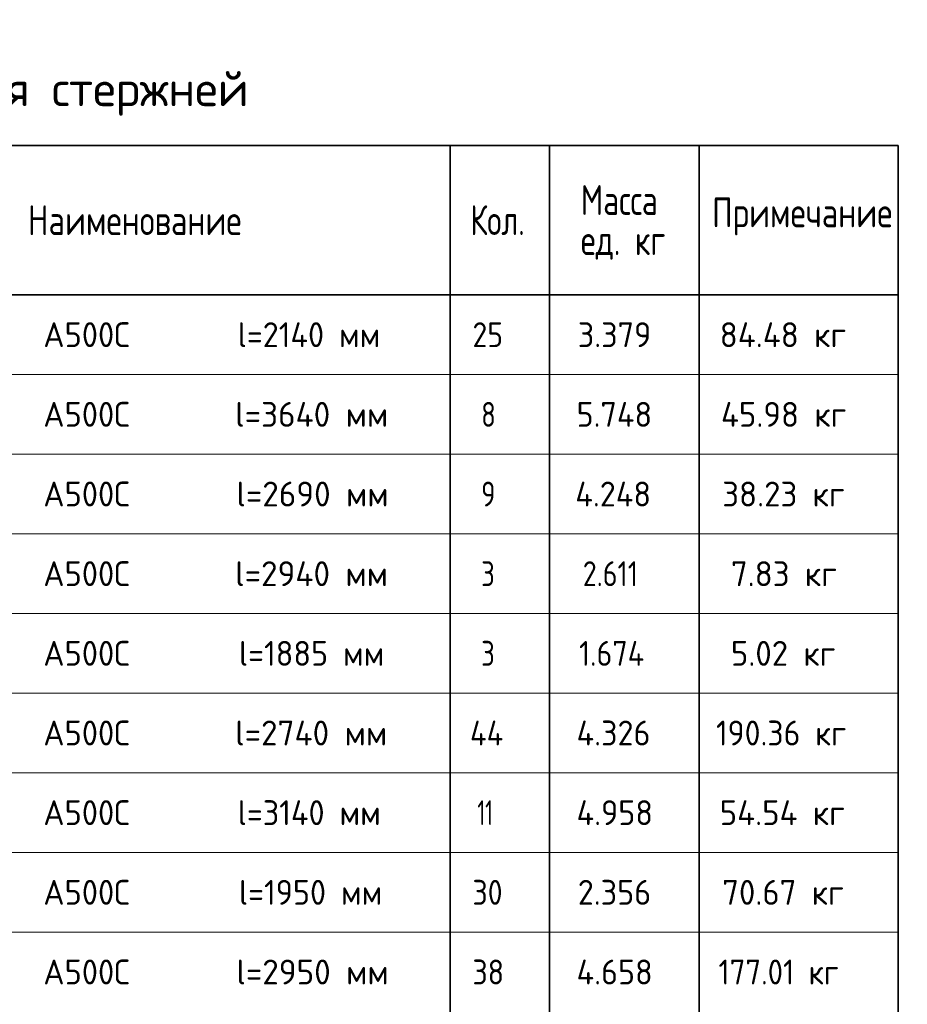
# Model space of a CAD drawing. Header units: metres. Extents: x -38 to 107, y -15 to 21.
# Tile 88 of 89: x 77.6 to 86.51, y 6.15 to 16.04. Entities that reach past the tile are written whole.
import ezdxf

# ---------------------------------------------------------------- set-up
doc = ezdxf.new("R2010")
doc.units = ezdxf.units.M
doc.styles.add('ISOCPEUR', font='txt')

msp = doc.modelspace()

# ---------------------------------------------------------------- linework, layer by layer
at = {"color": 7, "linetype": 'Continuous', "lineweight": 35, "transparency": 33554687}
for p, q in [((86.4198, 14.7717), (67.9198, 14.7717)), ((81.9198, 14.7717), (81.9198, 13.2717)), ((82.9198, 14.7717), (82.9198, 13.2717)), ((84.4198, 14.7717), (84.4198, 13.2717)), ((86.4198, 14.7717), (86.4198, 13.2717)), ((86.4198, 13.2717), (67.9198, 13.2717)), ((81.9198, 13.2717), (81.9198, 12.4717)), ((82.9198, 13.2717), (82.9198, 12.4717)), ((84.4198, 13.2717), (84.4198, 12.4717)), ((86.4198, 13.2717), (86.4198, 12.4717)), ((81.9198, 12.4717), (81.9198, 11.6717)), ((82.9198, 12.4717), (82.9198, 11.6717)), ((84.4198, 12.4717), (84.4198, 11.6717)), ((86.4198, 12.4717), (86.4198, 11.6717)), ((81.9198, 11.6717), (81.9198, 10.8717)), ((82.9198, 11.6717), (82.9198, 10.8717)), ((84.4198, 11.6717), (84.4198, 10.8717)), ((86.4198, 11.6717), (86.4198, 10.8717)), ((81.9198, 10.8717), (81.9198, 10.0717)), ((82.9198, 10.8717), (82.9198, 10.0717)), ((84.4198, 10.8717), (84.4198, 10.0717)), ((86.4198, 10.8717), (86.4198, 10.0717)), ((81.9198, 10.0717), (81.9198, 9.2717)), ((82.9198, 10.0717), (82.9198, 9.2717)), ((84.4198, 10.0717), (84.4198, 9.2717)), ((86.4198, 10.0717), (86.4198, 9.2717)), ((81.9198, 9.2717), (81.9198, 8.4717)), ((82.9198, 9.2717), (82.9198, 8.4717)), ((84.4198, 9.2717), (84.4198, 8.4717)), ((86.4198, 9.2717), (86.4198, 8.4717)), ((81.9198, 8.4717), (81.9198, 7.6717)), ((82.9198, 8.4717), (82.9198, 7.6717)), ((84.4198, 8.4717), (84.4198, 7.6717)), ((86.4198, 8.4717), (86.4198, 7.6717)), ((81.9198, 7.6717), (81.9198, 6.8717)), ((82.9198, 7.6717), (82.9198, 6.8717)), ((84.4198, 7.6717), (84.4198, 6.8717)), ((86.4198, 7.6717), (86.4198, 6.8717)), ((81.9198, 6.8717), (81.9198, 6.0717)), ((82.9198, 6.8717), (82.9198, 6.0717)), ((84.4198, 6.8717), (84.4198, 6.0717)), ((86.4198, 6.8717), (86.4198, 6.0717))]:
    msp.add_line(p, q, dxfattribs=at)
at = {"color": 7, "linetype": 'Continuous', "lineweight": 13, "transparency": 33554687}
for p, q in [((86.4198, 12.4717), (67.9198, 12.4717)), ((86.4198, 11.6717), (67.9198, 11.6717)), ((86.4198, 10.8717), (67.9198, 10.8717)), ((86.4198, 10.0717), (67.9198, 10.0717)), ((86.4198, 9.2717), (67.9198, 9.2717)), ((86.4198, 8.4717), (67.9198, 8.4717)), ((86.4198, 7.6717), (67.9198, 7.6717)), ((86.4198, 6.8717), (67.9198, 6.8717))]:
    msp.add_line(p, q, dxfattribs=at)

# ---------------------------------------------------------------- texts
at = {"color": 7, "linetype": 'Continuous', "lineweight": 35, "transparency": 33554687, "attachment_point": 7, "style": 'ISOCPEUR'}
for s, insert, char_height, width in [('\\W0.99;Спецификация стержней', (74.4748, 15.0717), 0.35, 5.559674), ('\\W0.76;Масса', (83.2325, 14.0741), 0.3, 1.001696), ('\\W0.78;Наименование', (77.6811, 13.8717), 0.3, 2.227829), ('\\W0.74;Кол.', (82.1231, 13.8717), 0.3, 0.710583), ('\\W0.78;Примечание', (84.5506, 13.8687), 0.3, 1.867518), ('\\W0.76;ед. кг', (83.2325, 13.6241), 0.3, 1.001193), ('\\W0.95;А500С', (77.8357, 12.7467), 0.25, 1.042909), ('\\W0.94;l=2140 мм', (79.7873, 12.7467), 0.25, 1.616437), ('\\W0.87;25', (82.1448, 12.7467), 0.25, 0.45901), ('\\W0.94;3.379', (83.2023, 12.7467), 0.25, 0.891676), ('\\W0.96;84.48 кг', (84.6273, 12.7467), 0.25, 1.444594), ('\\W0.95;А500С', (77.8357, 11.9467), 0.25, 1.042909), ('\\W0.97;l=3640 мм', (79.7623, 11.9467), 0.25, 1.670194), ('\\W0.78;8', (82.2323, 11.9467), 0.25, 0.272006), ('\\W0.94;5.748', (83.1898, 11.9467), 0.25, 0.916955), ('\\W0.96;45.98 кг', (84.6398, 11.9467), 0.25, 1.419458), ('\\W0.95;А500С', (77.8357, 11.1467), 0.25, 1.042909), ('\\W0.97;l=2690 мм', (79.7748, 11.1467), 0.25, 1.645081), ('\\W0.78;9', (82.2323, 11.1467), 0.25, 0.272006), ('\\W0.94;4.248', (83.1773, 11.1467), 0.25, 0.942221), ('\\W0.96;38.23 кг', (84.6523, 11.1467), 0.25, 1.394319), ('\\W0.95;А500С', (77.8357, 10.3467), 0.25, 1.042909), ('\\W0.97;l=2940 мм', (79.7623, 10.3467), 0.25, 1.670194), ('\\W0.78;3', (82.2323, 10.3467), 0.25, 0.272006), ('\\W0.82;2.611', (83.2523, 10.3467), 0.25, 0.776845), ('\\W0.96;7.83 кг', (84.7398, 10.3467), 0.25, 1.218742), ('\\W0.95;А500С', (77.8357, 9.5467), 0.25, 1.042909), ('\\W0.94;l=1885 мм', (79.7998, 9.5467), 0.25, 1.591262), ('\\W0.78;3', (82.2323, 9.5467), 0.25, 0.272006), ('\\W0.88;1.674', (83.2148, 9.5467), 0.25, 0.859762), ('\\W0.96;5.02 кг', (84.7398, 9.5467), 0.25, 1.218742), ('\\W0.95;А500С', (77.8357, 8.7467), 0.25, 1.042909), ('\\W0.97;l=2740 мм', (79.7623, 8.7467), 0.25, 1.670194), ('\\W0.94;4.326', (83.1898, 8.7467), 0.25, 0.916955), ('\\W0.93;190.36 кг', (84.5898, 8.7467), 0.25, 1.515712), ('\\W0.89;44', (82.1198, 8.7467), 0.25, 0.510874), ('\\W0.94;l=3140 мм', (79.7873, 7.9467), 0.25, 1.616437), ('\\W0.95;А500С', (77.8357, 7.9467), 0.25, 1.042909), ('\\W0.62;11', (82.1948, 7.9467), 0.25, 0.328125), ('\\W0.94;4.958', (83.1898, 7.9467), 0.25, 0.916955), ('\\W0.96;54.54 кг', (84.6273, 7.9467), 0.25, 1.444594), ('\\W0.94;l=1950 мм', (79.7998, 7.1467), 0.25, 1.591262), ('\\W0.95;А500С', (77.8357, 7.1467), 0.25, 1.042909), ('\\W0.87;30', (82.1448, 7.1467), 0.25, 0.45901), ('\\W0.94;2.356', (83.2023, 7.1467), 0.25, 0.891676), ('\\W0.96;70.67 кг', (84.6523, 7.1467), 0.25, 1.394319), ('\\W0.95;А500С', (77.8357, 6.3467), 0.25, 1.042909), ('\\W0.97;l=2950 мм', (79.7748, 6.3467), 0.25, 1.645081), ('\\W0.87;38', (82.1448, 6.3467), 0.25, 0.45901), ('\\W0.94;4.658', (83.1898, 6.3467), 0.25, 0.916955), ('\\W0.90;177.01 кг', (84.6148, 6.3467), 0.25, 1.461696)]:
    msp.add_mtext(s, dxfattribs=dict(at, insert=insert, char_height=char_height, width=width))

doc.saveas('drawing.dxf')
